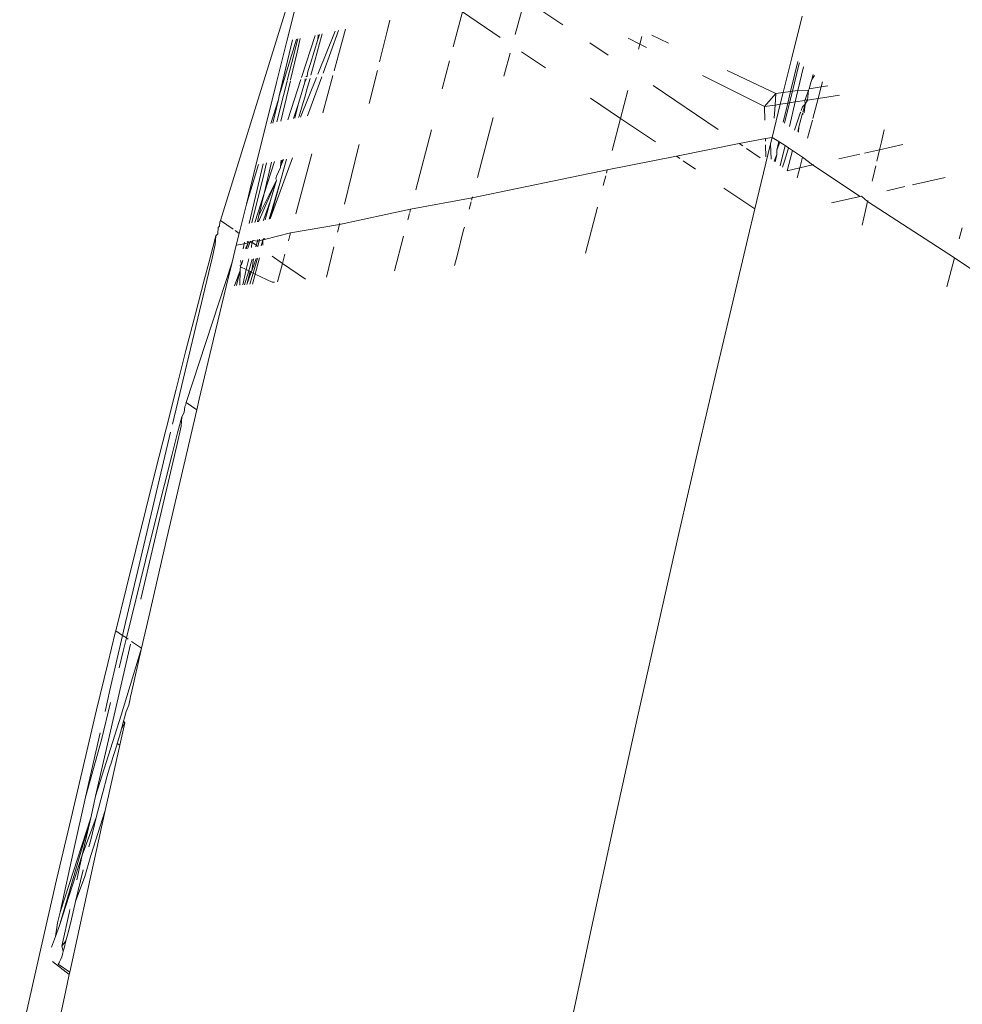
# Model space of a CAD drawing. Header units: millimetres. Extents: x 504675 to 860349, y -23215 to 63575.
# Tile 54 of 177: x 590920 to 590948, y 33273 to 33303. Entities that reach past the tile are written whole.
import ezdxf

# ---------------------------------------------------------------- set-up
doc = ezdxf.new("R2010")
doc.units = ezdxf.units.MM
doc.header["$LTSCALE"] = 10
doc.linetypes.add('LEVEL-F-OVERALL LAYOUT$0$HIDDEN', pattern=[0.375, 0.25, -0.125])
doc.layers.add('ARCH', color=8, linetype='CONTINUOUS', lineweight=0)
doc.layers.add('furniture', color=8, linetype='CONTINUOUS', lineweight=5)
doc.layers.add('LEVEL-F-OVERALL LAYOUT$0$DASH1L', color=8, linetype='LEVEL-F-OVERALL LAYOUT$0$HIDDEN')

# ---------------------------------------------------------------- blocks, each defined once
blk = doc.blocks.new('ARCH')
at = {"layer": 'LEVEL-F-OVERALL LAYOUT$0$DASH1L'}
h = blk.add_hatch(dxfattribs=at)
h.set_pattern_fill('ANGLE', color=8, scale=10, angle=352.0664)
h.set_pattern_definition([(352.0664444, (-404119.055, 373340.98), (9.6410197, 69.1814516), [50.8, -19.05]), (82.0664444, (-404119.055, 373340.98), (-69.1814516, 9.6410197), [50.8, -19.05])])
edge = h.paths.add_edge_path(flags=16)
edge.add_line((572074.712, 35847.062), (602196.904, 29528.217))
edge.add_line((602196.904, 29528.217), (599472.63, 39352.005))
edge.add_arc((597545.364, 38817.547), 2000, 15.499436, 89.998351)
edge.add_line((597545.422, 40817.547), (573256.113, 40817.547))
edge.add_arc((576210.344, 22394.182), 18658.72, 99.1099624, 106.6903327)
edge.add_line((570851.58, 40266.829), (572074.712, 35847.062))
h.paths.add_polyline_path([(583373.777, 40815.973), (583374.097, 40875.042), (586424.097, 40859.112), (586423.937, 40815.973)], flags=16)
h.paths.add_polyline_path([(600840.891, 34605.132), (600792.778, 34591.523), (599497.965, 39260.646), (599546.078, 39274.255)])
h.paths.add_polyline_path([(587210.4, 32671.778), (587194.965, 32598.383), (582692.955, 33542.787), (582708.389, 33616.182)])
edge = h.paths.add_edge_path()
edge.add_line((572071.73, 35387.893), (601863.317, 29138.4))
edge.add_arc((601986.5, 29725.619), 600, 258.152638, 375.499436)
edge.add_line((602564.68, 29885.956), (599906.265, 39472.258))
edge.add_arc((597545.364, 38817.547), 2450, 15.499436, 89.998351)
edge.add_line((597545.435, 41267.547), (573220.478, 41267.547))
edge.add_arc((576210.344, 22394.182), 19108.72, 99.0018321, 106.2358191)
edge.add_arc((571035.465, 40164.758), 600, 106.235819, 195.468967)
edge.add_line((570457.2, 40004.728), (571616.648, 35815.082))
edge.add_arc((572194.913, 35975.111), 600, 195.468967, 258.152638)
h.paths.add_polyline_path([(587210.4, 32671.778), (587195.409, 32600.494), (587195.432, 32600.49)])
at = {"layer": 'furniture'}
for p, q in [((590928.35, 33304.868), (590925.934, 33297.071)), ((590928.247, 33303.702), (590927.934, 33302.468)), ((590934.806, 33302.671), (590935.092, 33303.734)), ((590935.092, 33303.734), (590936.24, 33302.961)), ((590932.939, 33302.294), (590933.216, 33303.351)), ((590933.216, 33303.351), (590934.358, 33302.581)), ((590931.035, 33303.098), (590930.971, 33302.844)), ((590943.442, 33303.216), (590943.132, 33301.969)), ((590928.371, 33301.371), (590928.78, 33302.64)), ((590928.919, 33302.668), (590928.864, 33302.517)), ((590928.877, 33302.66), (590928.864, 33302.517)), ((590929.385, 33302.763), (590928.865, 33301.471)), ((590928.996, 33302.684), (590928.919, 33302.392)), ((590929.021, 33301.502), (590929.483, 33302.783)), ((590929.697, 33302.826), (590929.577, 33302.387)), ((590930.971, 33302.844), (590930.722, 33301.846)), ((590938.923, 33302.646), (590939.427, 33302.409)), ((590927.934, 33302.468), (590927.62, 33301.219)), ((590928.223, 33302.527), (590927.704, 33300.821)), ((590928.106, 33302.503), (590927.704, 33300.821)), ((590928.264, 33302.535), (590928.081, 33301.826)), ((590928.238, 33302.134), (590928.334, 33302.55)), ((590928.864, 33302.517), (590928.643, 33301.794)), ((590928.919, 33302.392), (590928.778, 33301.871)), ((590929.577, 33302.387), (590929.356, 33301.57)), ((590937.058, 33302.411), (590937.606, 33302.042)), ((590938.203, 33302.555), (590938.557, 33302.378)), ((590938.518, 33302.225), (590938.557, 33302.378)), ((590938.557, 33302.378), (590938.617, 33302.607)), ((590938.557, 33302.378), (590938.762, 33302.275)), ((590928.046, 33301.305), (590928.238, 33302.134)), ((590934.487, 33301.483), (590934.655, 33302.107)), ((590934.997, 33302.15), (590935.72, 33301.663)), ((590928.081, 33301.826), (590927.944, 33301.285)), ((590928.643, 33301.794), (590928.595, 33301.639)), ((590928.778, 33301.871), (590928.659, 33301.44)), ((590932.609, 33301.036), (590932.829, 33301.877)), ((590943.132, 33301.969), (590942.874, 33300.921)), ((590943.311, 33301.85), (590943.099, 33300.954)), ((590943.351, 33301.75), (590943.157, 33300.962)), ((590943.366, 33301.813), (590943.351, 33301.75)), ((590928.556, 33301.509), (590928.548, 33301.407)), ((590928.595, 33301.639), (590928.556, 33301.509)), ((590930.657, 33301.587), (590930.411, 33300.594)), ((590934.487, 33301.483), (590934.466, 33301.41)), ((590941.19, 33301.579), (590942.657, 33300.889)), ((590943.318, 33300.986), (590943.484, 33301.694)), ((590943.741, 33301.316), (590943.776, 33301.466)), ((590927.62, 33301.219), (590927.308, 33299.97)), ((590927.755, 33300.059), (590928.038, 33301.272)), ((590927.938, 33301.259), (590927.83, 33300.835)), ((590927.961, 33300.101), (590928.352, 33301.312)), ((590928.471, 33301.228), (590928.28, 33300.585)), ((590928.825, 33301.371), (590928.345, 33300.178)), ((590928.527, 33301.334), (590928.471, 33301.228)), ((590928.485, 33301.328), (590928.471, 33301.228)), ((590928.548, 33301.407), (590928.505, 33301.398)), ((590928.632, 33301.347), (590928.557, 33301.083)), ((590928.558, 33300.221), (590928.981, 33301.391)), ((590929.32, 33301.434), (590929.017, 33300.313)), ((590940.447, 33301.43), (590942.313, 33300.495)), ((590943.659, 33301.036), (590943.709, 33301.218)), ((590943.709, 33301.218), (590943.741, 33301.316)), ((590943.741, 33301.316), (590943.82, 33301.432)), ((590944.017, 33301.089), (590944.059, 33301.245)), ((590928.557, 33301.083), (590928.47, 33300.78)), ((590937.978, 33300.141), (590938.195, 33300.979)), ((590938.958, 33301.132), (590940.922, 33299.81)), ((590942.657, 33300.889), (590942.313, 33300.495)), ((590942.633, 33300.544), (590942.657, 33300.889)), ((590942.657, 33300.889), (590942.874, 33300.921)), ((590942.788, 33300.568), (590942.874, 33300.921)), ((590942.874, 33300.921), (590943.099, 33300.954)), ((590943.016, 33300.603), (590943.099, 33300.954)), ((590943.157, 33300.962), (590943.07, 33300.611)), ((590943.099, 33300.954), (590943.157, 33300.962)), ((590943.157, 33300.962), (590943.318, 33300.986)), ((590943.237, 33300.637), (590943.318, 33300.986)), ((590943.318, 33300.986), (590943.635, 33300.996)), ((590943.544, 33300.728), (590943.635, 33300.996)), ((590943.608, 33300.686), (590943.635, 33300.996)), ((590943.635, 33300.996), (590943.659, 33301.036)), ((590943.659, 33301.036), (590944.017, 33301.089)), ((590943.926, 33300.743), (590944.017, 33301.089)), ((590944.017, 33301.089), (590944.221, 33301.119)), ((590927.678, 33300.714), (590927.45, 33299.988)), ((590927.507, 33299.995), (590927.678, 33300.714)), ((590927.83, 33300.835), (590927.63, 33300.034)), ((590927.678, 33300.714), (590927.704, 33300.821)), ((590928.28, 33300.585), (590928.133, 33300.136)), ((590928.28, 33300.585), (590928.177, 33300.144)), ((590928.47, 33300.78), (590928.391, 33300.515)), ((590937.069, 33300.753), (590937.978, 33300.141)), ((590942.542, 33299.562), (590942.788, 33300.568)), ((590942.633, 33300.544), (590942.788, 33300.568)), ((590942.788, 33300.568), (590943.016, 33300.603)), ((590942.879, 33300.025), (590943.016, 33300.603)), ((590943.07, 33300.611), (590942.919, 33299.996)), ((590943.016, 33300.603), (590943.07, 33300.611)), ((590943.063, 33299.893), (590943.237, 33300.637)), ((590943.07, 33300.611), (590943.237, 33300.637)), ((590943.237, 33300.637), (590943.527, 33300.681)), ((590943.46, 33300.49), (590943.533, 33300.569)), ((590943.533, 33300.569), (590943.469, 33300.333)), ((590943.502, 33300.31), (590943.533, 33300.569)), ((590943.544, 33300.728), (590943.527, 33300.681)), ((590943.527, 33300.681), (590943.533, 33300.569)), ((590943.533, 33300.569), (590943.608, 33300.686)), ((590943.544, 33300.728), (590943.565, 33300.687)), ((590943.565, 33300.687), (590943.608, 33300.686)), ((590943.608, 33300.686), (590943.926, 33300.743)), ((590943.765, 33300.135), (590943.926, 33300.743)), ((590943.926, 33300.743), (590944.575, 33300.842)), ((590928.298, 33300.209), (590928.391, 33300.515)), ((590942.313, 33300.495), (590942.633, 33300.544)), ((590942.313, 33300.495), (590942.323, 33300.089)), ((590942.605, 33300.145), (590942.633, 33300.544)), ((590943.295, 33300.027), (590943.39, 33300.295)), ((590943.39, 33300.295), (590943.402, 33300.327)), ((590943.419, 33300.377), (590943.46, 33300.49)), ((590943.461, 33300.303), (590943.448, 33300.256)), ((590943.448, 33300.256), (590943.493, 33300.28)), ((590927.308, 33299.97), (590927.002, 33298.734)), ((590928.298, 33300.209), (590928.285, 33300.166)), ((590933.672, 33298.363), (590934.143, 33300.166)), ((590937.728, 33299.172), (590937.978, 33300.141)), ((590937.978, 33300.141), (590939.029, 33299.432)), ((590943.212, 33299.786), (590943.295, 33300.027)), ((590943.448, 33300.256), (590943.349, 33299.886)), ((590943.61, 33299.549), (590943.754, 33300.092)), ((590931.811, 33297.992), (590932.283, 33299.794)), ((590943.349, 33299.886), (590943.312, 33299.748)), ((590943.339, 33299.73), (590943.349, 33299.886)), ((590945.918, 33299.793), (590945.833, 33299.434)), ((590941.554, 33299.384), (590939.661, 33299.006)), ((590942.338, 33299.54), (590941.554, 33299.384)), ((590941.554, 33299.384), (590941.658, 33299.314)), ((590942.214, 33298.214), (590942.497, 33299.377)), ((590942.542, 33299.562), (590942.338, 33299.54)), ((590942.338, 33299.54), (590942.34, 33299.451)), ((590942.497, 33299.377), (590942.542, 33299.562)), ((590942.517, 33298.915), (590942.497, 33299.377)), ((590942.744, 33299.45), (590942.542, 33299.562)), ((590942.681, 33299.185), (590942.744, 33299.45)), ((590942.779, 33299.427), (590942.681, 33299.185)), ((590942.779, 33299.427), (590942.744, 33299.45)), ((590942.931, 33299.326), (590942.779, 33299.427)), ((590945.833, 33299.434), (590945.778, 33299.198)), ((590929.665, 33297.563), (590930.087, 33299.282)), ((590930.105, 33299.357), (590930.087, 33299.282)), ((590941.772, 33299.237), (590942.186, 33298.959)), ((590942.343, 33299.347), (590942.352, 33298.988)), ((590942.687, 33299.054), (590942.681, 33299.185)), ((590942.789, 33298.717), (590942.931, 33299.326)), ((590942.92, 33298.883), (590943.038, 33299.255)), ((590943.038, 33299.255), (590942.931, 33299.326)), ((590942.995, 33298.567), (590943.158, 33299.175)), ((590943.158, 33299.175), (590943.038, 33299.255)), ((590943.458, 33298.976), (590943.158, 33299.175)), ((590945.325, 33299.097), (590945.778, 33299.198)), ((590945.778, 33299.198), (590945.696, 33298.85)), ((590945.778, 33299.198), (590946.479, 33299.355)), ((590926.794, 33296.982), (590927.219, 33298.778)), ((590927.323, 33298.799), (590927.237, 33298.456)), ((590927.245, 33297.879), (590927.557, 33298.846)), ((590927.466, 33298.828), (590927.245, 33297.879)), ((590927.428, 33297.117), (590928.102, 33298.955)), ((590927.923, 33298.919), (590927.727, 33298.217)), ((590927.831, 33298.901), (590927.745, 33298.695)), ((590927.804, 33298.895), (590927.745, 33298.695)), ((590927.766, 33298.888), (590927.745, 33298.695)), ((590928.681, 33299.071), (590928.199, 33297.271)), ((590939.661, 33299.006), (590937.577, 33298.591)), ((590939.661, 33299.006), (590939.765, 33298.936)), ((590939.866, 33298.868), (590940.24, 33298.616)), ((590942.603, 33298.853), (590942.687, 33299.054)), ((590942.687, 33299.054), (590942.632, 33298.831)), ((590942.854, 33298.67), (590942.92, 33298.883)), ((590943.373, 33298.657), (590943.458, 33298.976)), ((590943.761, 33298.748), (590943.458, 33298.976)), ((590944.55, 33298.924), (590945.18, 33299.065)), ((590927.074, 33298.749), (590926.713, 33297.563)), ((590927.002, 33298.734), (590926.713, 33297.563)), ((590927.736, 33298.663), (590927.622, 33298.402)), ((590927.745, 33298.695), (590927.736, 33298.663)), ((590937.577, 33298.591), (590933.511, 33297.748)), ((590937.552, 33298.493), (590937.577, 33298.591)), ((590942.995, 33298.567), (590943.373, 33298.657)), ((590943.292, 33298.351), (590943.373, 33298.657)), ((590943.373, 33298.657), (590943.761, 33298.748)), ((590943.761, 33298.748), (590943.791, 33298.755)), ((590945.197, 33297.788), (590943.761, 33298.748)), ((590945.665, 33298.715), (590945.576, 33298.337)), ((590927.237, 33298.456), (590926.877, 33296.996)), ((590927.619, 33298.285), (590927.079, 33297.029)), ((590927.09, 33297.217), (590927.619, 33298.285)), ((590927.727, 33298.217), (590927.4, 33297.111)), ((590927.727, 33298.217), (590927.428, 33297.117)), ((590927.619, 33298.285), (590927.444, 33297.671)), ((590927.622, 33298.402), (590927.6, 33298.324)), ((590927.6, 33298.324), (590927.619, 33298.285)), ((590937.456, 33298.124), (590937.532, 33298.417)), ((590942.214, 33298.214), (590942.022, 33297.414)), ((590945.576, 33298.337), (590945.557, 33298.255)), ((590946.766, 33298.138), (590947.755, 33298.358)), ((590941.088, 33298.044), (590942.022, 33297.414)), ((590945.992, 33297.965), (590946.537, 33298.087)), ((590926.965, 33297.01), (590927.245, 33297.879)), ((590927.09, 33297.217), (590927.245, 33297.879)), ((590927.444, 33297.671), (590927.232, 33297.078)), ((590927.444, 33297.671), (590927.277, 33297.087)), ((590933.511, 33297.748), (590931.659, 33297.412)), ((590933.424, 33297.413), (590933.481, 33297.634)), ((590933.494, 33297.682), (590933.511, 33297.748)), ((590933.511, 33297.748), (590933.52, 33297.783)), ((590944.33, 33297.595), (590945.197, 33297.788)), ((590945.197, 33297.788), (590945.234, 33297.796)), ((590945.415, 33297.643), (590945.234, 33297.796)), ((590945.415, 33297.643), (590945.35, 33297.367)), ((590945.422, 33297.672), (590945.415, 33297.643)), ((590948.028, 33295.941), (590945.415, 33297.643)), ((590926.713, 33297.563), (590926.497, 33296.681)), ((590931.659, 33297.412), (590929.513, 33296.945)), ((590931.632, 33297.31), (590931.659, 33297.412)), ((590936.928, 33296.085), (590937.287, 33297.472)), ((590942.022, 33297.414), (590941.811, 33296.538)), ((590945.35, 33297.367), (590945.249, 33296.925)), ((590925.903, 33296.897), (590925.913, 33297.014)), ((590925.934, 33297.071), (590925.913, 33297.014)), ((590925.934, 33297.071), (590926.319, 33296.804)), ((590927.045, 33297.024), (590927.09, 33297.217)), ((590927.232, 33297.078), (590927.224, 33297.053)), ((590931.574, 33297.086), (590931.623, 33297.274)), ((590925.868, 33296.86), (590925.851, 33296.668)), ((590925.903, 33296.897), (590925.868, 33296.86)), ((590926.372, 33296.768), (590926.497, 33296.681)), ((590929.513, 33296.945), (590928.044, 33296.692)), ((590929.513, 33296.945), (590929.457, 33296.713)), ((590929.524, 33296.987), (590929.513, 33296.945)), ((590933.06, 33296.007), (590933.255, 33296.788)), ((590933.278, 33296.868), (590933.255, 33296.788)), ((590948.264, 33296.842), (590948.177, 33296.513)), ((590925.798, 33296.607), (590925.703, 33296.255)), ((590925.777, 33296.345), (590925.798, 33296.607)), ((590925.851, 33296.668), (590925.798, 33296.607)), ((590926.497, 33296.681), (590926.42, 33296.368)), ((590926.65, 33296.37), (590926.661, 33296.416)), ((590926.738, 33296.432), (590926.766, 33296.393)), ((590926.766, 33296.393), (590926.781, 33296.44)), ((590926.831, 33296.45), (590926.815, 33296.403)), ((590926.88, 33296.416), (590926.815, 33296.403)), ((590926.831, 33296.45), (590926.88, 33296.416)), ((590926.866, 33296.256), (590926.88, 33296.416)), ((590926.88, 33296.416), (590926.915, 33296.467)), ((590926.88, 33296.416), (590927.011, 33296.326)), ((590927.047, 33296.45), (590926.915, 33296.467)), ((590927.047, 33296.45), (590927.011, 33296.326)), ((590927.061, 33296.496), (590927.047, 33296.45)), ((590927.096, 33296.46), (590927.047, 33296.45)), ((590927.096, 33296.46), (590927.062, 33296.29)), ((590927.106, 33296.505), (590927.096, 33296.46)), ((590927.214, 33296.483), (590927.096, 33296.46)), ((590927.214, 33296.483), (590927.162, 33296.308)), ((590927.269, 33296.529), (590927.214, 33296.483)), ((590927.228, 33296.529), (590927.214, 33296.483)), ((590927.259, 33296.492), (590927.214, 33296.483)), ((590927.214, 33296.483), (590927.214, 33296.328)), ((590928.044, 33296.692), (590927.259, 33296.492)), ((590927.993, 33296.5), (590927.98, 33296.452)), ((590928.044, 33296.692), (590927.993, 33296.5)), ((590931.171, 33295.551), (590931.444, 33296.592)), ((590941.811, 33296.538), (590941.356, 33294.623)), ((590925.703, 33296.255), (590925.582, 33295.797)), ((590925.679, 33295.929), (590925.777, 33296.345)), ((590926.409, 33296.321), (590926.285, 33295.815)), ((590926.65, 33296.37), (590926.409, 33296.321)), ((590926.42, 33296.368), (590926.409, 33296.321)), ((590926.613, 33296.211), (590926.65, 33296.37)), ((590926.766, 33296.393), (590926.65, 33296.37)), ((590926.766, 33296.393), (590926.687, 33296.224)), ((590926.712, 33296.229), (590926.766, 33296.393)), ((590926.712, 33296.229), (590926.76, 33296.237)), ((590926.815, 33296.403), (590926.76, 33296.237)), ((590926.815, 33296.403), (590926.766, 33296.393)), ((590927.011, 33296.326), (590926.997, 33296.279)), ((590927.011, 33296.326), (590927.062, 33296.29)), ((590929.128, 33295.361), (590929.35, 33296.277)), ((590924.485, 33290.932), (590925.679, 33295.929)), ((590926.285, 33295.815), (590924.897, 33291.588)), ((590926.285, 33295.815), (590926.107, 33295.081)), ((590926.569, 33295.748), (590926.532, 33295.864)), ((590926.602, 33295.878), (590926.569, 33295.748)), ((590926.711, 33295.588), (590926.787, 33295.914)), ((590926.887, 33295.906), (590926.783, 33295.552)), ((590926.873, 33295.55), (590927.008, 33295.924)), ((590926.932, 33295.913), (590926.873, 33295.55)), ((590927.05, 33295.931), (590926.919, 33295.486)), ((590926.98, 33295.457), (590927.11, 33295.94)), ((590927.486, 33295.996), (590927.801, 33295.778)), ((590927.874, 33296.055), (590927.801, 33295.778)), ((590933.06, 33296.007), (590932.981, 33295.718)), ((590948.028, 33295.941), (590947.8, 33295.066)), ((590953.009, 33292.572), (590948.028, 33295.941)), ((590925.582, 33295.797), (590925.454, 33295.312)), ((590926.353, 33295.104), (590926.523, 33295.558)), ((590926.523, 33295.558), (590926.414, 33295.109)), ((590926.523, 33295.558), (590926.515, 33295.119)), ((590926.531, 33295.589), (590926.523, 33295.558)), ((590926.526, 33295.718), (590926.569, 33295.748)), ((590926.526, 33295.718), (590926.534, 33295.674)), ((590926.534, 33295.674), (590926.531, 33295.589)), ((590926.534, 33295.674), (590926.711, 33295.588)), ((590926.604, 33295.127), (590926.711, 33295.588)), ((590926.783, 33295.552), (590926.659, 33295.132)), ((590926.711, 33295.588), (590926.783, 33295.552)), ((590926.831, 33295.528), (590926.724, 33295.138)), ((590926.783, 33295.552), (590926.831, 33295.528)), ((590926.873, 33295.55), (590926.831, 33295.528)), ((590926.831, 33295.528), (590926.86, 33295.515)), ((590926.86, 33295.515), (590926.873, 33295.55)), ((590927.801, 33295.778), (590927.654, 33295.224)), ((590927.801, 33295.778), (590928.489, 33295.302)), ((590925.454, 33295.312), (590925.181, 33294.263)), ((590926.724, 33295.138), (590926.86, 33295.515)), ((590926.919, 33295.486), (590926.818, 33295.147)), ((590926.86, 33295.515), (590926.919, 33295.486)), ((590926.98, 33295.457), (590926.898, 33295.154)), ((590926.919, 33295.486), (590926.98, 33295.457)), ((590926.98, 33295.457), (590927.488, 33295.209)), ((590926.107, 33295.081), (590925.725, 33293.491)), ((590927.488, 33295.209), (590927.563, 33295.216)), ((590941.356, 33294.623), (590940.858, 33292.502)), ((590925.181, 33294.263), (590924.894, 33293.151)), ((590925.725, 33293.491), (590925.296, 33291.689)), ((590924.894, 33293.151), (590924.597, 33291.991)), ((590940.858, 33292.502), (590940.316, 33290.174)), ((590924.597, 33291.991), (590924.294, 33290.797)), ((590925.296, 33291.689), (590925.22, 33291.366)), ((590924.858, 33291.466), (590924.843, 33291.293)), ((590924.892, 33291.53), (590924.858, 33291.466)), ((590924.892, 33291.53), (590924.897, 33291.588)), ((590924.897, 33291.588), (590925.22, 33291.366)), ((590924.774, 33291.162), (590924.645, 33290.671)), ((590924.752, 33290.881), (590924.774, 33291.162)), ((590924.843, 33291.293), (590924.774, 33291.162)), ((590925.22, 33291.366), (590924.827, 33289.694)), ((590924.294, 33290.797), (590923.988, 33289.582)), ((590924.617, 33290.295), (590924.752, 33290.881)), ((590923.714, 33287.679), (590924.427, 33290.691)), ((590924.645, 33290.671), (590924.47, 33289.993)), ((590923.539, 33285.665), (590924.617, 33290.295)), ((590924.47, 33289.993), (590924.247, 33289.116)), ((590940.316, 33290.174), (590939.736, 33287.648)), ((590924.827, 33289.694), (590924.318, 33287.507)), ((590923.988, 33289.582), (590923.683, 33288.364)), ((590924.247, 33289.116), (590924.12, 33288.612)), ((590924.12, 33288.612), (590923.678, 33286.837)), ((590923.683, 33288.364), (590923.383, 33287.158)), ((590923.079, 33284.968), (590923.714, 33287.679)), ((590939.736, 33287.648), (590939.12, 33284.93)), ((590924.318, 33287.507), (590923.773, 33285.134)), ((590923.383, 33287.158), (590923.091, 33285.977)), ((590923.678, 33286.837), (590923.1, 33284.501)), ((590923.091, 33285.977), (590922.781, 33284.713)), ((590922.988, 33284.575), (590923.079, 33284.968)), ((590923.773, 33285.134), (590923.56, 33284.195)), ((590939.12, 33284.93), (590938.469, 33282.023)), ((590922.542, 33283.732), (590922.765, 33284.651)), ((590922.607, 33282.932), (590922.988, 33284.575)), ((590922.781, 33284.713), (590922.765, 33284.651)), ((590922.781, 33284.713), (590922.988, 33284.575)), ((590922.988, 33284.575), (590923.1, 33284.501)), ((590923.225, 33284.314), (590922.561, 33281.433)), ((590923.1, 33284.501), (590923.002, 33284.103)), ((590923.1, 33284.501), (590923.155, 33284.464)), ((590923.254, 33284.398), (590923.56, 33284.195)), ((590923.002, 33284.103), (590922.879, 33283.602)), ((590923.56, 33284.195), (590922.94, 33282.174)), ((590923.245, 33282.807), (590923.56, 33284.195)), ((590922.542, 33283.732), (590922.205, 33282.335)), ((590922.459, 33282.287), (590922.607, 33282.932)), ((590923.226, 33282.744), (590923.245, 33282.807)), ((590922.624, 33282.557), (590922.348, 33281.43)), ((590923.17, 33282.479), (590923.099, 33282.285)), ((590923.17, 33282.479), (590923.193, 33282.579)), ((590923.193, 33282.579), (590923.212, 33282.665)), ((590923.2, 33282.609), (590923.193, 33282.579)), ((590923.226, 33282.744), (590923.212, 33282.665)), ((590922.205, 33282.335), (590921.836, 33280.788)), ((590923.046, 33282.092), (590923.099, 33282.285)), ((590922.94, 33282.174), (590922.173, 33279.734)), ((590923.051, 33281.946), (590922.901, 33281.276)), ((590923.019, 33281.995), (590922.954, 33281.764)), ((590923.051, 33281.946), (590922.954, 33281.764)), ((590923.046, 33282.092), (590923.019, 33281.995)), ((590923.019, 33281.995), (590923.051, 33281.946)), ((590938.469, 33282.023), (590937.785, 33278.924)), ((590921.87, 33279.712), (590922.312, 33281.645)), ((590922.954, 33281.764), (590922.892, 33281.545)), ((590922.348, 33281.43), (590921.87, 33279.712)), ((590922.173, 33279.734), (590922.561, 33281.433)), ((590922.828, 33281.325), (590922.813, 33281.277)), ((590922.842, 33281.372), (590922.828, 33281.325)), ((590922.828, 33281.325), (590922.901, 33281.276)), ((590922.858, 33281.427), (590922.842, 33281.372)), ((590922.892, 33281.545), (590922.858, 33281.427)), ((590922.901, 33281.276), (590922.58, 33279.844)), ((590922.813, 33281.277), (590922.714, 33280.964)), ((590921.836, 33280.788), (590921.434, 33279.08)), ((590922.649, 33280.763), (590922.595, 33280.587)), ((590922.694, 33280.904), (590922.649, 33280.763)), ((590922.694, 33280.904), (590922.714, 33280.964)), ((590922.595, 33280.587), (590922.527, 33280.353)), ((590922.465, 33280.121), (590922.453, 33280.082)), ((590922.527, 33280.353), (590922.465, 33280.121)), ((590922.441, 33280.041), (590922.332, 33279.63)), ((590922.453, 33280.082), (590922.441, 33280.041)), ((590922.461, 33279.303), (590922.58, 33279.844)), ((590921.87, 33279.712), (590921.514, 33278.136)), ((590922.118, 33279.494), (590922.173, 33279.734)), ((590922.332, 33279.63), (590922.196, 33279.098)), ((590922.461, 33279.303), (590921.937, 33276.929)), ((590922.026, 33279.085), (590922.118, 33279.494)), ((590922.461, 33279.303), (590922.031, 33277.957)), ((590921.434, 33279.08), (590921, 33277.216)), ((590922.026, 33279.085), (590921.091, 33275.841)), ((590922.026, 33279.085), (590921.104, 33276.25)), ((590921.772, 33277.963), (590922.196, 33279.098)), ((590921.772, 33277.963), (590922.026, 33279.085)), ((590922.196, 33279.098), (590922.026, 33278.425)), ((590937.785, 33278.924), (590937.071, 33275.638)), ((590922.026, 33278.425), (590921.975, 33278.218)), ((590921.514, 33278.136), (590921.104, 33276.25)), ((590921.091, 33275.841), (590921.772, 33277.963)), ((590921.636, 33277.36), (590921.772, 33277.963)), ((590922.031, 33277.957), (590921.855, 33277.316)), ((590921.804, 33277.522), (590921.571, 33276.563)), ((590921, 33277.216), (590920.535, 33275.195)), ((590921.855, 33277.316), (590921.571, 33276.563)), ((590921.605, 33277.222), (590921.636, 33277.36)), ((590921.937, 33276.929), (590921.397, 33274.445)), ((590921.571, 33276.563), (590921.444, 33276.038)), ((590921.157, 33275.219), (590921.39, 33276.268)), ((590921.39, 33276.268), (590921.403, 33276.324)), ((590921.104, 33276.25), (590921.027, 33275.927)), ((590921.444, 33276.038), (590921.354, 33275.669)), ((590921.027, 33275.927), (590920.968, 33275.512)), ((590921.091, 33275.841), (590920.968, 33275.512)), ((590921.354, 33275.669), (590921.282, 33275.382)), ((590920.848, 33275.19), (590920.968, 33275.512)), ((590921.282, 33275.382), (590921.157, 33275.219)), ((590921.282, 33275.382), (590921.226, 33275.167)), ((590937.071, 33275.638), (590936.33, 33272.18)), ((590920.535, 33275.195), (590920.04, 33273.018)), ((590921.2, 33275.072), (590921.157, 33275.219)), ((590921.2, 33275.072), (590921.184, 33275.012)), ((590921.226, 33275.167), (590921.2, 33275.072)), ((590921.112, 33274.792), (590921.09, 33274.749)), ((590921.13, 33274.835), (590921.112, 33274.792)), ((590921.153, 33274.905), (590921.13, 33274.835)), ((590921.184, 33275.012), (590921.153, 33274.905)), ((590920.879, 33274.757), (590921.38, 33274.368)), ((590921.077, 33274.726), (590921.052, 33274.683)), ((590921.052, 33274.683), (590921.397, 33274.445)), ((590921.09, 33274.749), (590921.077, 33274.726)), ((590921.38, 33274.368), (590921.265, 33273.838)), ((590921.397, 33274.445), (590921.38, 33274.368)), ((590921.265, 33273.838), (590920.567, 33270.58))]:
    blk.add_line(p, q, dxfattribs=at)

msp = doc.modelspace()

# ---------------------------------------------------------------- block references
at = {"layer": 'ARCH'}
msp.add_blockref('ARCH', (0, 0), dxfattribs=at)

doc.saveas('drawing.dxf')
